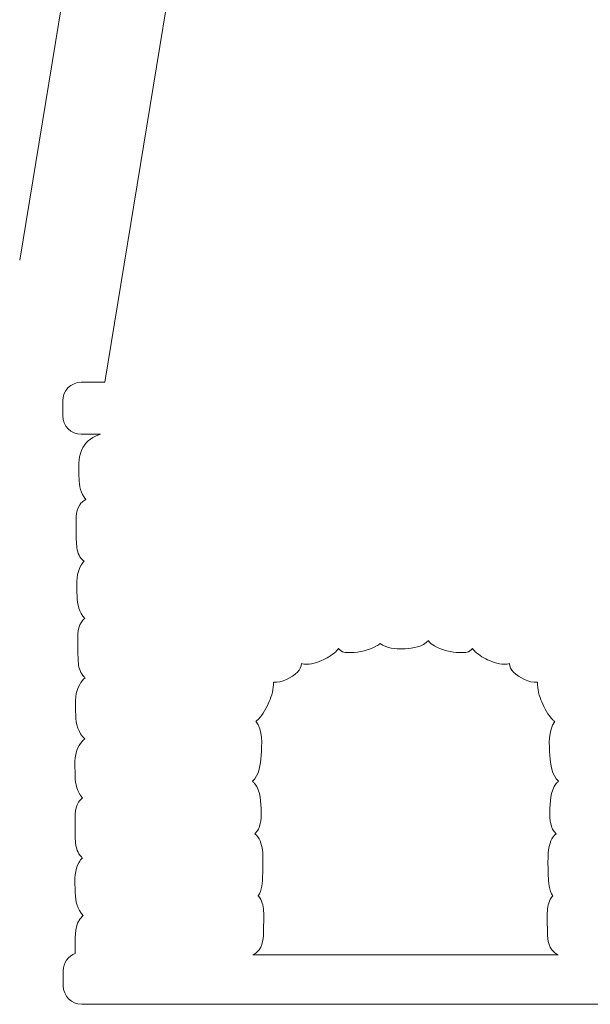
# Model space of a CAD drawing. Header units: millimetres. Extents: x -1146 to 1019, y -763 to 979.
# Tile 119 of 143: x 788 to 856, y 665 to 782. Entities that reach past the tile are written whole.
import ezdxf

# ---------------------------------------------------------------- set-up
doc = ezdxf.new("R2010")
doc.units = ezdxf.units.MM
doc.header["$MEASUREMENT"] = 0
doc.layers.add('Layer 1', color=7, linetype='Continuous')

msp = doc.modelspace()

# ---------------------------------------------------------------- linework, layer by layer
at = {"layer": 'Layer 1', "color": 250, "lineweight": 18}
for points in [[(801.7784, 837.5932), (801.7784, 837.5932), (787.9183, 753.0895), (787.9183, 753.0895)], [(798.0486, 738.5767), (798.0486, 738.5767), (811.9089, 823.0805), (811.9089, 823.0805)]]:
    msp.add_open_spline(points, degree=3, dxfattribs=at)
for points, knots in [([(798.0502, 738.5762), (798.0502, 738.5762), (795.2516, 738.5762), (795.2516, 738.5762), (795.2516, 738.5762), (794.0395, 738.5762), (793.0517, 737.5884), (793.0517, 736.3763), (793.0517, 736.3763), (793.0517, 736.3763), (793.0517, 734.582), (793.0517, 734.582), (793.0517, 734.582), (793.0517, 733.3707), (794.0405, 732.3821), (795.2516, 732.3821), (795.2516, 732.3821), (795.2516, 732.3821), (797.5526, 732.3821), (797.5526, 732.3821), (797.5526, 732.3821), (796.7037, 732.1675), (795.9036, 731.5881), (795.4556, 730.8205), (795.4556, 730.8205), (794.9161, 729.8964), (794.9293, 728.803), (794.9664, 727.7687), (794.9664, 727.7687), (794.9735, 727.5668), (794.9819, 727.3648), (794.9862, 727.1629), (794.9862, 727.1629), (795.006, 726.2538), (795.1996, 725.3377), (795.7866, 724.6473), (795.7866, 724.6473), (795.4993, 724.4847), (795.2532, 724.2638), (795.063, 723.9778), (795.063, 723.9778), (794.4968, 723.1277), (794.6591, 722.0858), (794.6566, 721.1269), (794.6566, 721.1269), (794.6548, 720.4495), (794.635, 719.7652), (794.7056, 719.0906), (794.7056, 719.0906), (794.7696, 718.48), (794.9294, 717.8971), (795.3856, 717.4579), (795.3856, 717.4579), (795.4494, 717.3967), (795.5164, 717.3406), (795.587, 717.2892), (795.587, 717.2892), (795.4481, 717.1376), (795.3259, 716.9712), (795.221, 716.7916), (795.221, 716.7916), (794.6815, 715.8673), (794.6947, 714.7741), (794.7318, 713.7395), (794.7318, 713.7395), (794.7389, 713.5376), (794.7473, 713.3356), (794.7516, 713.1337), (794.7516, 713.1337), (794.7729, 712.1601), (794.9937, 711.1863), (795.6713, 710.4865), (795.6713, 710.4865), (795.5174, 710.3585), (795.3828, 710.2089), (795.2692, 710.0387), (795.2692, 710.0387), (794.703, 709.1886), (794.8653, 708.1467), (794.8628, 707.1878), (794.8628, 707.1878), (794.861, 706.5104), (794.8412, 705.8261), (794.9118, 705.1515), (794.9118, 705.1515), (794.9758, 704.5409), (795.1356, 703.958), (795.5918, 703.5188), (795.5918, 703.5188), (795.6322, 703.4802), (795.6736, 703.4434), (795.7168, 703.4086), (795.7168, 703.4086), (795.4567, 703.1937), (795.237, 702.9364), (795.0628, 702.6377), (795.0628, 702.6377), (794.5233, 701.7136), (794.5365, 700.6202), (794.5736, 699.5859), (794.5736, 699.5859), (794.5807, 699.384), (794.5891, 699.182), (794.5934, 698.9801), (794.5934, 698.9801), (794.6165, 697.9247), (794.8743, 696.8785), (795.679, 696.1754), (795.679, 696.1754), (795.4072, 695.9562), (795.1789, 695.6915), (794.9985, 695.3832), (794.9985, 695.3832), (794.459, 694.4589), (794.4722, 693.3657), (794.5093, 692.3311), (794.5093, 692.3311), (794.5164, 692.1292), (794.5248, 691.9272), (794.5291, 691.7253), (794.5291, 691.7253), (794.5497, 690.7792), (794.7587, 689.8282), (795.3988, 689.1312), (795.3988, 689.1312), (795.2218, 688.9938), (795.0678, 688.8294), (794.9403, 688.6382), (794.9403, 688.6382), (794.3741, 687.7881), (794.5364, 686.7462), (794.5339, 685.7873), (794.5339, 685.7873), (794.5321, 685.1099), (794.5123, 684.4256), (794.5829, 683.751), (794.5829, 683.751), (794.6469, 683.1404), (794.8067, 682.5575), (795.2629, 682.1183), (795.2629, 682.1183), (795.3033, 682.0792), (795.3454, 682.0424), (795.3889, 682.0073), (795.3889, 682.0073), (795.2398, 681.8486), (795.1092, 681.6733), (794.9982, 681.4833), (794.9982, 681.4833), (794.4587, 680.5592), (794.4719, 679.4658), (794.509, 678.4315), (794.509, 678.4315), (794.5161, 678.2296), (794.5245, 678.0276), (794.5288, 677.8257), (794.5288, 677.8257), (794.5504, 676.8425), (794.7752, 675.8605), (795.4666, 675.1602), (795.4666, 675.1602), (794.2598, 674.132), (794.5367, 672.0898), (794.5339, 670.6664), (794.5339, 670.6664), (794.5339, 670.6575), (794.5339, 670.6489), (794.5339, 670.64), (794.5339, 670.64), (793.7008, 670.3263), (793.1057, 669.5209), (793.1057, 668.5801), (793.1057, 668.5801), (793.1057, 668.5801), (793.1057, 666.7858), (793.1057, 666.7858), (793.1057, 666.7858), (793.1057, 665.5742), (794.0943, 664.5859), (795.3056, 664.5859), (795.3056, 664.5859), (795.3056, 664.5859), (872.5219, 664.5859), (872.5219, 664.5859), (872.5219, 664.5859), (873.733, 664.5859), (874.7218, 665.575), (874.7218, 666.7858), (874.7218, 666.7858), (874.7218, 666.7858), (874.7218, 668.5801), (874.7218, 668.5801), (874.7218, 668.5801), (874.7218, 669.6687), (873.924, 670.577), (872.8831, 670.7503), (872.8831, 670.7503), (872.8874, 672.1712), (872.7429, 673.7739), (871.6873, 674.7825), (871.6873, 674.7825), (871.7175, 674.8023), (871.7475, 674.8226), (871.7772, 674.8435), (871.7772, 674.8435), (872.7602, 675.5402), (873.0629, 676.6774), (873.0881, 677.8257), (873.0881, 677.8257), (873.115, 679.052), (873.2669, 680.3736), (872.6187, 681.4836), (872.6187, 681.4836), (872.5077, 681.6738), (872.3771, 681.8491), (872.228, 682.0076), (872.228, 682.0076), (872.2714, 682.0427), (872.3133, 682.0795), (872.354, 682.1186), (872.354, 682.1186), (872.8102, 682.5578), (872.9699, 683.1407), (873.034, 683.7513), (873.034, 683.7513), (873.1046, 684.4262), (873.0851, 685.1102), (873.083, 685.7876), (873.083, 685.7876), (873.0805, 686.7464), (873.2428, 687.7884), (872.6766, 688.6385), (872.6766, 688.6385), (872.5491, 688.8298), (872.3954, 688.9941), (872.2181, 689.1315), (872.2181, 689.1315), (872.8582, 689.8287), (873.0672, 690.7797), (873.0878, 691.7256), (873.0878, 691.7256), (873.1147, 692.9519), (873.2666, 694.2735), (872.6184, 695.3835), (872.6184, 695.3835), (872.4383, 695.6921), (872.2097, 695.9565), (871.9379, 696.1757), (871.9379, 696.1757), (872.7426, 696.879), (873.0004, 697.925), (873.0235, 698.9804), (873.0235, 698.9804), (873.0504, 700.2067), (873.2023, 701.5283), (872.5541, 702.6383), (872.5541, 702.6383), (872.3799, 702.937), (872.1601, 703.1943), (871.9001, 703.4092), (871.9001, 703.4092), (871.943, 703.444), (871.9847, 703.4806), (872.0251, 703.5194), (872.0251, 703.5194), (872.4813, 703.9586), (872.641, 704.5415), (872.7051, 705.1521), (872.7051, 705.1521), (872.7757, 705.827), (872.7562, 706.511), (872.7541, 707.1884), (872.7541, 707.1884), (872.7516, 708.1472), (872.9139, 709.1892), (872.3477, 710.0393), (872.3477, 710.0393), (872.2342, 710.2095), (872.0995, 710.3591), (871.9456, 710.4871), (871.9456, 710.4871), (872.6233, 711.1869), (872.844, 712.1607), (872.8653, 713.1343), (872.8653, 713.1343), (872.8922, 714.3606), (873.0441, 715.6822), (872.3959, 716.7922), (872.3959, 716.7922), (872.291, 716.9718), (872.1688, 717.1381), (872.0299, 717.2898), (872.0299, 717.2898), (872.1005, 717.3411), (872.1676, 717.3972), (872.2313, 717.4585), (872.2313, 717.4585), (872.6875, 717.8977), (872.8472, 718.4806), (872.9113, 719.0912), (872.9113, 719.0912), (872.9819, 719.7661), (872.9624, 720.4501), (872.9603, 721.1275), (872.9603, 721.1275), (872.9578, 722.0863), (873.1201, 723.1283), (872.5539, 723.9784), (872.5539, 723.9784), (872.3936, 724.2192), (872.1932, 724.415), (871.96, 724.5684), (871.96, 724.5684), (872.5998, 725.2646), (872.8096, 726.2151), (872.8305, 727.1633), (872.8305, 727.1633), (872.8574, 728.3896), (873.0093, 729.7112), (872.3611, 730.8212), (872.3611, 730.8212), (871.913, 731.5885), (871.1404, 732.1679), (870.2918, 732.3828), (870.2918, 732.3828), (870.2918, 732.3828), (872.4665, 732.3828), (872.4665, 732.3828), (872.4665, 732.3828), (873.6768, 732.3828), (874.6664, 733.3724), (874.6664, 734.5827), (874.6664, 734.5827), (874.6664, 734.5827), (874.6664, 736.377), (874.6664, 736.377), (874.6664, 736.377), (874.6664, 737.5883), (873.6776, 738.5769), (872.4665, 738.5769), (872.4665, 738.5769), (872.4665, 738.5769), (869.734, 738.5769), (869.734, 738.5769)], [0, 0, 0, 0, 0.01149425, 0.01149425, 0.01149425, 0.01149425, 0.02298851, 0.02298851, 0.02298851, 0.02298851, 0.03448276, 0.03448276, 0.03448276, 0.03448276, 0.04597701, 0.04597701, 0.04597701, 0.04597701, 0.05747126, 0.05747126, 0.05747126, 0.05747126, 0.06896552, 0.06896552, 0.06896552, 0.06896552, 0.08045977, 0.08045977, 0.08045977, 0.08045977, 0.09195402, 0.09195402, 0.09195402, 0.09195402, 0.10344828, 0.10344828, 0.10344828, 0.10344828, 0.11494253, 0.11494253, 0.11494253, 0.11494253, 0.12643678, 0.12643678, 0.12643678, 0.12643678, 0.13793103, 0.13793103, 0.13793103, 0.13793103, 0.14942529, 0.14942529, 0.14942529, 0.14942529, 0.16091954, 0.16091954, 0.16091954, 0.16091954, 0.17241379, 0.17241379, 0.17241379, 0.17241379, 0.18390805, 0.18390805, 0.18390805, 0.18390805, 0.1954023, 0.1954023, 0.1954023, 0.1954023, 0.20689655, 0.20689655, 0.20689655, 0.20689655, 0.2183908, 0.2183908, 0.2183908, 0.2183908, 0.22988506, 0.22988506, 0.22988506, 0.22988506, 0.24137931, 0.24137931, 0.24137931, 0.24137931, 0.25287356, 0.25287356, 0.25287356, 0.25287356, 0.26436782, 0.26436782, 0.26436782, 0.26436782, 0.27586207, 0.27586207, 0.27586207, 0.27586207, 0.28735632, 0.28735632, 0.28735632, 0.28735632, 0.29885057, 0.29885057, 0.29885057, 0.29885057, 0.31034483, 0.31034483, 0.31034483, 0.31034483, 0.32183908, 0.32183908, 0.32183908, 0.32183908, 0.33333333, 0.33333333, 0.33333333, 0.33333333, 0.34482759, 0.34482759, 0.34482759, 0.34482759, 0.35632184, 0.35632184, 0.35632184, 0.35632184, 0.36781609, 0.36781609, 0.36781609, 0.36781609, 0.37931034, 0.37931034, 0.37931034, 0.37931034, 0.3908046, 0.3908046, 0.3908046, 0.3908046, 0.40229885, 0.40229885, 0.40229885, 0.40229885, 0.4137931, 0.4137931, 0.4137931, 0.4137931, 0.42528736, 0.42528736, 0.42528736, 0.42528736, 0.43678161, 0.43678161, 0.43678161, 0.43678161, 0.44827586, 0.44827586, 0.44827586, 0.44827586, 0.45977011, 0.45977011, 0.45977011, 0.45977011, 0.47126437, 0.47126437, 0.47126437, 0.47126437, 0.48275862, 0.48275862, 0.48275862, 0.48275862, 0.49425287, 0.49425287, 0.49425287, 0.49425287, 0.50574713, 0.50574713, 0.50574713, 0.50574713, 0.51724138, 0.51724138, 0.51724138, 0.51724138, 0.52873563, 0.52873563, 0.52873563, 0.52873563, 0.54022989, 0.54022989, 0.54022989, 0.54022989, 0.55172414, 0.55172414, 0.55172414, 0.55172414, 0.56321839, 0.56321839, 0.56321839, 0.56321839, 0.57471264, 0.57471264, 0.57471264, 0.57471264, 0.5862069, 0.5862069, 0.5862069, 0.5862069, 0.59770115, 0.59770115, 0.59770115, 0.59770115, 0.6091954, 0.6091954, 0.6091954, 0.6091954, 0.62068966, 0.62068966, 0.62068966, 0.62068966, 0.63218391, 0.63218391, 0.63218391, 0.63218391, 0.64367816, 0.64367816, 0.64367816, 0.64367816, 0.65517241, 0.65517241, 0.65517241, 0.65517241, 0.66666667, 0.66666667, 0.66666667, 0.66666667, 0.67816092, 0.67816092, 0.67816092, 0.67816092, 0.68965517, 0.68965517, 0.68965517, 0.68965517, 0.70114943, 0.70114943, 0.70114943, 0.70114943, 0.71264368, 0.71264368, 0.71264368, 0.71264368, 0.72413793, 0.72413793, 0.72413793, 0.72413793, 0.73563218, 0.73563218, 0.73563218, 0.73563218, 0.74712644, 0.74712644, 0.74712644, 0.74712644, 0.75862069, 0.75862069, 0.75862069, 0.75862069, 0.77011494, 0.77011494, 0.77011494, 0.77011494, 0.7816092, 0.7816092, 0.7816092, 0.7816092, 0.79310345, 0.79310345, 0.79310345, 0.79310345, 0.8045977, 0.8045977, 0.8045977, 0.8045977, 0.81609195, 0.81609195, 0.81609195, 0.81609195, 0.82758621, 0.82758621, 0.82758621, 0.82758621, 0.83908046, 0.83908046, 0.83908046, 0.83908046, 0.85057471, 0.85057471, 0.85057471, 0.85057471, 0.86206897, 0.86206897, 0.86206897, 0.86206897, 0.87356322, 0.87356322, 0.87356322, 0.87356322, 0.88505747, 0.88505747, 0.88505747, 0.88505747, 0.89655172, 0.89655172, 0.89655172, 0.89655172, 0.90804598, 0.90804598, 0.90804598, 0.90804598, 0.91954023, 0.91954023, 0.91954023, 0.91954023, 0.93103448, 0.93103448, 0.93103448, 0.93103448, 0.94252874, 0.94252874, 0.94252874, 0.94252874, 0.95402299, 0.95402299, 0.95402299, 0.95402299, 0.96551724, 0.96551724, 0.96551724, 0.96551724, 0.97701149, 0.97701149, 0.97701149, 0.97701149, 1, 1, 1, 1]), ([(815.6922, 670.479), (815.6922, 670.479), (852.0269, 670.479), (852.0269, 670.479), (852.0269, 670.479), (851.8356, 670.5638), (851.6604, 670.6731), (851.5082, 670.8138), (851.5082, 670.8138), (850.7924, 671.4765), (850.7713, 672.5821), (850.7604, 673.4887), (850.7604, 673.4887), (850.7515, 674.221), (850.7144, 674.9891), (850.7607, 675.7183), (850.7607, 675.7183), (850.8003, 676.3444), (850.9217, 676.9619), (851.3645, 677.4371), (851.3645, 677.4371), (851.3787, 677.4521), (851.3927, 677.4671), (851.4072, 677.4815), (851.4072, 677.4815), (850.9419, 678.1409), (850.8908, 679.0863), (850.8687, 679.8605), (850.8687, 679.8605), (850.843, 680.766), (850.7925, 681.7287), (850.8659, 682.6306), (850.8659, 682.6306), (850.9281, 683.3934), (851.0996, 684.1589), (851.6467, 684.7289), (851.6467, 684.7289), (851.6919, 684.7759), (851.7384, 684.8203), (851.7867, 684.8625), (851.7867, 684.8625), (851.1088, 685.5343), (851.0206, 686.5577), (851.045, 687.4741), (851.045, 687.4741), (851.0745, 688.5833), (851.0836, 689.947), (851.822, 690.848), (851.822, 690.848), (851.8997, 690.9427), (851.9835, 691.0299), (852.0732, 691.1104), (852.0732, 691.1104), (851.2777, 691.8622), (851.122, 693.1371), (851.0496, 694.1759), (851.0496, 694.1759), (850.961, 695.4459), (850.8228, 697.1393), (851.6465, 698.2158), (851.6465, 698.2158), (851.5561, 698.2714), (851.4723, 698.3364), (851.3973, 698.4129), (851.3973, 698.4129), (850.8601, 698.9618), (850.3831, 699.8396), (850.0864, 700.5437), (850.0864, 700.5437), (849.8004, 701.2226), (849.5294, 702.0949), (849.5921, 702.8896), (849.5921, 702.8896), (848.5398, 702.8314), (847.4674, 703.4281), (846.7125, 704.1098), (846.7125, 704.1098), (846.41, 704.3831), (846.2845, 704.7387), (846.2604, 705.1187), (846.2604, 705.1187), (845.4819, 704.8774), (844.5769, 705.1428), (843.8606, 705.4629), (843.8606, 705.4629), (843.2952, 705.7154), (842.6201, 706.103), (842.1601, 706.5216), (842.1601, 706.5216), (842.0331, 706.6372), (841.9279, 706.7611), (841.8416, 706.8922), (841.8416, 706.8922), (841.4022, 706.3966), (841.0959, 706.4302), (840.3394, 706.4314), (840.3394, 706.4314), (839.3092, 706.4329), (838.2315, 706.7179), (837.3265, 707.2081), (837.3265, 707.2081), (837.0288, 707.3694), (836.7901, 707.4923), (836.6087, 707.805), (836.6087, 707.805), (836.5993, 707.821), (836.5904, 707.837), (836.5823, 707.853), (836.5823, 707.853), (835.9648, 707.1215), (834.7271, 706.9216), (833.8277, 706.8738), (833.8277, 706.8738), (833.0642, 706.8332), (831.9194, 706.8786), (831.2379, 707.2507), (831.2379, 707.2507), (831.0987, 707.3266), (830.9748, 707.4117), (830.864, 707.5042), (830.864, 707.5042), (830.7281, 707.3866), (830.5711, 707.304), (830.3936, 707.2078), (830.3936, 707.2078), (829.4891, 706.7178), (828.4101, 706.4326), (827.3807, 706.4311), (827.3807, 706.4311), (826.6243, 706.4298), (826.3182, 706.3963), (825.8788, 706.8919), (825.8788, 706.8919), (825.7924, 706.7606), (825.6873, 706.6366), (825.5603, 706.5211), (825.5603, 706.5211), (825.1003, 706.1028), (824.4252, 705.7152), (823.86, 705.4627), (823.86, 705.4627), (823.1437, 705.1427), (822.2385, 704.877), (821.4602, 705.1185), (821.4602, 705.1185), (821.4363, 704.7385), (821.3106, 704.3827), (821.0081, 704.1094), (821.0081, 704.1094), (820.2537, 703.4282), (819.1818, 702.8315), (818.13, 702.8892), (818.13, 702.8892), (818.1864, 702.1125), (817.9225, 701.2639), (817.6431, 700.6004), (817.6431, 700.6004), (817.3518, 699.9085), (816.8834, 699.0472), (816.3556, 698.5079), (816.3556, 698.5079), (816.2606, 698.4106), (816.1511, 698.3321), (816.0323, 698.2684), (816.0323, 698.2684), (816.902, 697.195), (816.7608, 695.4665), (816.6709, 694.1754), (816.6709, 694.1754), (816.5985, 693.1365), (816.4428, 691.8617), (815.6473, 691.1099), (815.6473, 691.1099), (815.737, 691.0294), (815.8208, 690.942), (815.8985, 690.8475), (815.8985, 690.8475), (816.6366, 689.9468), (816.646, 688.5831), (816.6755, 687.4736), (816.6755, 687.4736), (816.6999, 686.5572), (816.6117, 685.5341), (815.9338, 684.862), (815.9338, 684.862), (815.9821, 684.8198), (816.0288, 684.7754), (816.0738, 684.7284), (816.0738, 684.7284), (816.6209, 684.1582), (816.7924, 683.3926), (816.8543, 682.6299), (816.8543, 682.6299), (816.9277, 681.7279), (816.8772, 680.7655), (816.8515, 679.8598), (816.8515, 679.8598), (816.8294, 679.0859), (816.7783, 678.1402), (816.313, 677.4811), (816.313, 677.4811), (816.3275, 677.4666), (816.3417, 677.4516), (816.3559, 677.4364), (816.3559, 677.4364), (816.7986, 676.9612), (816.92, 676.3437), (816.9597, 675.7176), (816.9597, 675.7176), (817.0059, 674.9886), (816.9688, 674.2203), (816.96, 673.4882), (816.96, 673.4882), (816.9491, 672.5817), (816.928, 671.476), (816.212, 670.8133), (816.212, 670.8133), (816.0601, 670.6726), (815.8846, 670.5634), (815.6933, 670.4785), (815.6933, 670.4785), (815.6933, 670.4785), (815.6922, 670.479), (815.6922, 670.479)], [0, 0, 0, 0, 0.01754386, 0.01754386, 0.01754386, 0.01754386, 0.03508772, 0.03508772, 0.03508772, 0.03508772, 0.05263158, 0.05263158, 0.05263158, 0.05263158, 0.07017544, 0.07017544, 0.07017544, 0.07017544, 0.0877193, 0.0877193, 0.0877193, 0.0877193, 0.10526316, 0.10526316, 0.10526316, 0.10526316, 0.12280702, 0.12280702, 0.12280702, 0.12280702, 0.14035088, 0.14035088, 0.14035088, 0.14035088, 0.15789474, 0.15789474, 0.15789474, 0.15789474, 0.1754386, 0.1754386, 0.1754386, 0.1754386, 0.19298246, 0.19298246, 0.19298246, 0.19298246, 0.21052632, 0.21052632, 0.21052632, 0.21052632, 0.22807018, 0.22807018, 0.22807018, 0.22807018, 0.24561404, 0.24561404, 0.24561404, 0.24561404, 0.26315789, 0.26315789, 0.26315789, 0.26315789, 0.28070175, 0.28070175, 0.28070175, 0.28070175, 0.29824561, 0.29824561, 0.29824561, 0.29824561, 0.31578947, 0.31578947, 0.31578947, 0.31578947, 0.33333333, 0.33333333, 0.33333333, 0.33333333, 0.35087719, 0.35087719, 0.35087719, 0.35087719, 0.36842105, 0.36842105, 0.36842105, 0.36842105, 0.38596491, 0.38596491, 0.38596491, 0.38596491, 0.40350877, 0.40350877, 0.40350877, 0.40350877, 0.42105263, 0.42105263, 0.42105263, 0.42105263, 0.43859649, 0.43859649, 0.43859649, 0.43859649, 0.45614035, 0.45614035, 0.45614035, 0.45614035, 0.47368421, 0.47368421, 0.47368421, 0.47368421, 0.49122807, 0.49122807, 0.49122807, 0.49122807, 0.50877193, 0.50877193, 0.50877193, 0.50877193, 0.52631579, 0.52631579, 0.52631579, 0.52631579, 0.54385965, 0.54385965, 0.54385965, 0.54385965, 0.56140351, 0.56140351, 0.56140351, 0.56140351, 0.57894737, 0.57894737, 0.57894737, 0.57894737, 0.59649123, 0.59649123, 0.59649123, 0.59649123, 0.61403509, 0.61403509, 0.61403509, 0.61403509, 0.63157895, 0.63157895, 0.63157895, 0.63157895, 0.64912281, 0.64912281, 0.64912281, 0.64912281, 0.66666667, 0.66666667, 0.66666667, 0.66666667, 0.68421053, 0.68421053, 0.68421053, 0.68421053, 0.70175439, 0.70175439, 0.70175439, 0.70175439, 0.71929825, 0.71929825, 0.71929825, 0.71929825, 0.73684211, 0.73684211, 0.73684211, 0.73684211, 0.75438596, 0.75438596, 0.75438596, 0.75438596, 0.77192982, 0.77192982, 0.77192982, 0.77192982, 0.78947368, 0.78947368, 0.78947368, 0.78947368, 0.80701754, 0.80701754, 0.80701754, 0.80701754, 0.8245614, 0.8245614, 0.8245614, 0.8245614, 0.84210526, 0.84210526, 0.84210526, 0.84210526, 0.85964912, 0.85964912, 0.85964912, 0.85964912, 0.87719298, 0.87719298, 0.87719298, 0.87719298, 0.89473684, 0.89473684, 0.89473684, 0.89473684, 0.9122807, 0.9122807, 0.9122807, 0.9122807, 0.92982456, 0.92982456, 0.92982456, 0.92982456, 0.94736842, 0.94736842, 0.94736842, 0.94736842, 0.96491228, 0.96491228, 0.96491228, 0.96491228, 1, 1, 1, 1])]:
    msp.add_open_spline(points, degree=3, knots=knots, dxfattribs=at)

doc.saveas('drawing.dxf')
